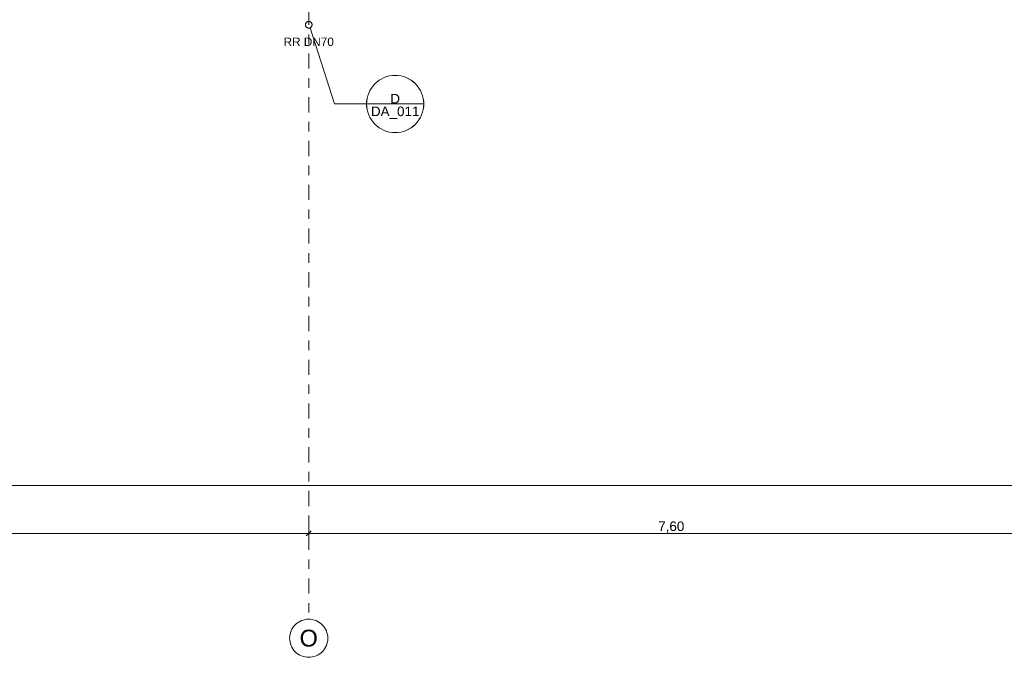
# Model space of a CAD drawing. Header units: metres. Extents: x -180 to 4, y -47 to 4.
# Tile 97 of 256: x -117.65 to -107.33, y -46.57 to -39.89. Entities that reach past the tile are written whole.
import ezdxf

# ---------------------------------------------------------------- set-up
doc = ezdxf.new("R2010")
doc.units = ezdxf.units.M
doc.header["$LTSCALE"] = 0.05
doc.header["$PDMODE"] = 1
doc.header["$PDSIZE"] = -2
doc.linetypes.add('Linienart-53', pattern=[5.291531, 3.175, -1.058062, 0.352704, -0.705764])
doc.layers.get('0').update_dxf_attribs({"lineweight": 25})
for name, color, linetype, lineweight in [('40 -41 Abwasser_Wasser_Gas- 2 Wasser-1', 7, 'Continuous', 15), ('60- 61 allgemeine Ausstattung- 4 Terrassen', 7, 'Continuous', 9), ('70 -71 Achsen- 1 Gebäudeachsen', 7, 'Linienart-53', 18), ('Keine', 7, 'Continuous', 9)]:
    doc.layers.add(name, color=color, linetype=linetype, lineweight=lineweight)
for name, color, linetype, lineweight, true_color in [('70 -72 Beschriftung- 1 Beschriftung allgemein', 7, 'Continuous', 9, 0xff6633), ('70 -72 Beschriftung- 7 Detailverweise', 7, 'Continuous', 9, 0x00dd00), ('70 -76 Bemaßung- 2 Allgemein', 7, 'Continuous', 5, 0x6666cc)]:
    doc.layers.add(name, color=color, linetype=linetype, lineweight=lineweight, true_color=true_color)
doc.styles.add('Arial', font='arial.ttf')
doc.dimstyles.new('k+k_klein', dxfattribs={"dimtxt": 0.075516, "dimasz": 0.05302, "dimexe": 0.05, "dimexo": 0.15, "dimgap": 0.005, "dimtad": 1, "dimdec": 3, "dimtxsty": 'Arial', "dimblk": 'VW_SLASH-2', "dimblk1": 'VW_SLASH-2', "dimblk2": 'VW_SLASH-2', "dimcen": 0, "dimdle": 0.025, "dimadec": 3, "dimazin": 0, "dimtfac": 0.75, "dimtdec": 3, "dimtix": 1, "dimtmove": 0, "dimatfit": 0, "dimldrblk": 'VW_FILLEDARROW', "dimfxl": 0.1, "dimfxlon": 1, "dimfrac": 2, "dimtolj": 1, "dimarcsym": 0})

# ---------------------------------------------------------------- blocks, each defined once
blk = doc.blocks.new('Gruppe-44')
at = {"layer": '70 -72 Beschriftung- 1 Beschriftung allgemein', "insert": (-114.621, -40.073), "char_height": 0.0881, "attachment_point": 2, "line_spacing_factor": 0.969685, "style": 'Arial'}
blk.add_mtext('RR DN70', dxfattribs=at)
at = {"color": 255}
blk.add_wipeout([(-114.651, -39.922), (-114.649, -39.919), (-114.647, -39.916), (-114.645, -39.913), (-114.642, -39.911), (-114.639, -39.909), (-114.636, -39.908), (-114.633, -39.906), (-114.63, -39.905), (-114.627, -39.905), (-114.623, -39.904), (-114.62, -39.904), (-114.616, -39.904), (-114.613, -39.905), (-114.61, -39.906), (-114.607, -39.907), (-114.603, -39.909), (-114.601, -39.911), (-114.598, -39.913), (-114.595, -39.915), (-114.593, -39.918), (-114.591, -39.921), (-114.59, -39.924), (-114.588, -39.927), (-114.587, -39.93), (-114.586, -39.933), (-114.586, -39.937), (-114.586, -39.94), (-114.586, -39.944), (-114.587, -39.947), (-114.588, -39.95), (-114.589, -39.953), (-114.591, -39.957), (-114.593, -39.959), (-114.595, -39.962), (-114.597, -39.965), (-114.6, -39.967), (-114.603, -39.969), (-114.606, -39.97), (-114.609, -39.972), (-114.612, -39.973), (-114.615, -39.974), (-114.619, -39.974), (-114.622, -39.974), (-114.626, -39.974), (-114.629, -39.973), (-114.632, -39.972), (-114.635, -39.971), (-114.638, -39.969), (-114.641, -39.967), (-114.644, -39.965), (-114.647, -39.963), (-114.649, -39.96), (-114.651, -39.958), (-114.652, -39.955), (-114.654, -39.951), (-114.655, -39.948), (-114.656, -39.945), (-114.656, -39.941), (-114.656, -39.938), (-114.656, -39.934), (-114.655, -39.931), (-114.654, -39.928), (-114.653, -39.925)], dxfattribs=at).dxf.layer = '40 -41 Abwasser_Wasser_Gas- 2 Wasser-1'
at = {"layer": '40 -41 Abwasser_Wasser_Gas- 2 Wasser-1', "flags": 128}
blk.add_lwpolyline([(-114.651, -39.922), (-114.649, -39.919), (-114.647, -39.916), (-114.645, -39.913), (-114.642, -39.911), (-114.639, -39.909), (-114.636, -39.908), (-114.633, -39.906), (-114.63, -39.905), (-114.627, -39.905), (-114.623, -39.904), (-114.62, -39.904), (-114.616, -39.904), (-114.613, -39.905), (-114.61, -39.906), (-114.607, -39.907), (-114.603, -39.909), (-114.601, -39.911), (-114.598, -39.913), (-114.595, -39.915), (-114.593, -39.918), (-114.591, -39.921), (-114.59, -39.924), (-114.588, -39.927), (-114.587, -39.93), (-114.586, -39.933), (-114.586, -39.937), (-114.586, -39.94), (-114.586, -39.944), (-114.587, -39.947), (-114.588, -39.95), (-114.589, -39.953), (-114.591, -39.957), (-114.593, -39.959), (-114.595, -39.962), (-114.597, -39.965), (-114.6, -39.967), (-114.603, -39.969), (-114.606, -39.97), (-114.609, -39.972), (-114.612, -39.973), (-114.615, -39.974), (-114.619, -39.974), (-114.622, -39.974), (-114.626, -39.974), (-114.629, -39.973), (-114.632, -39.972), (-114.635, -39.971), (-114.638, -39.969), (-114.641, -39.967), (-114.644, -39.965), (-114.647, -39.963), (-114.649, -39.96), (-114.651, -39.958), (-114.652, -39.955), (-114.654, -39.951), (-114.655, -39.948), (-114.656, -39.945), (-114.656, -39.941), (-114.656, -39.938), (-114.656, -39.934), (-114.655, -39.931), (-114.654, -39.928), (-114.653, -39.925)], close=True, dxfattribs=at)
blk = doc.blocks.new('Gruppe-66')
at = {"layer": '40 -41 Abwasser_Wasser_Gas- 2 Wasser-1', "color": 7}
blk.add_blockref('Gruppe-44', (0, 0), dxfattribs=at)
blk = doc.blocks.new('Gruppe-67')
at = {"layer": '70 -72 Beschriftung- 1 Beschriftung allgemein', "color": 7}
blk.add_blockref('Gruppe-66', (0, 0), dxfattribs=at)
blk = doc.blocks.new('Gruppe-895')
at = {"layer": '70 -72 Beschriftung- 7 Detailverweise'}
blk.add_line((0.935, 0), (0.335, 0), dxfattribs=at)
at = {"layer": '70 -72 Beschriftung- 7 Detailverweise', "flags": 128}
blk.add_lwpolyline([(0.935, 0), (0.934, -0.029), (0.929, -0.059), (0.922, -0.087), (0.912, -0.115), (0.9, -0.141), (0.884, -0.167), (0.867, -0.19), (0.847, -0.212), (0.825, -0.232), (0.802, -0.249), (0.776, -0.265), (0.75, -0.277), (0.722, -0.287), (0.694, -0.294), (0.664, -0.299), (0.635, -0.3), (0.606, -0.299), (0.576, -0.294), (0.548, -0.287), (0.52, -0.277), (0.494, -0.265), (0.468, -0.249), (0.445, -0.232), (0.423, -0.212), (0.403, -0.19), (0.386, -0.167), (0.37, -0.141), (0.358, -0.115), (0.348, -0.087), (0.341, -0.059), (0.336, -0.029), (0.335, 0), (0.336, 0.029), (0.341, 0.059), (0.348, 0.087), (0.358, 0.115), (0.37, 0.141), (0.386, 0.167), (0.403, 0.19), (0.423, 0.212), (0.445, 0.232), (0.468, 0.249), (0.494, 0.265), (0.52, 0.277), (0.548, 0.287), (0.576, 0.294), (0.606, 0.299), (0.635, 0.3), (0.664, 0.299), (0.694, 0.294), (0.722, 0.287), (0.75, 0.277), (0.776, 0.265), (0.802, 0.249), (0.825, 0.232), (0.847, 0.212), (0.867, 0.19), (0.884, 0.167), (0.9, 0.141), (0.912, 0.115), (0.922, 0.087), (0.929, 0.059), (0.934, 0.029)], close=True, dxfattribs=at)
at = {"layer": '70 -72 Beschriftung- 7 Detailverweise'}
blk.add_point((0.635, 0), dxfattribs=at)
at = {"layer": '70 -72 Beschriftung- 7 Detailverweise', "line_spacing_factor": 0.96878, "style": 'Arial'}
for s, insert, char_height, attachment_point in [('D', (0.635, 0.005), 0.101, 8), ('DA_011', (0.635, -0.027), 0.1007, 2)]:
    blk.add_mtext(s, dxfattribs=dict(at, insert=insert, char_height=char_height, attachment_point=attachment_point))
blk = doc.blocks.new('Referenzmarkierung-95')
at = {"layer": '70 -72 Beschriftung- 7 Detailverweise', "transparency": 33554687}
for q in [(-0.257, 0.797), (0.635, 0)]:
    blk.add_line((0, 0), q, dxfattribs=at)
at = {"layer": '70 -72 Beschriftung- 7 Detailverweise', "color": 7, "transparency": 33554687}
blk.add_blockref('Gruppe-895', (0, 0), dxfattribs=at)
blk = doc.blocks.new('Gruppe-1384')
at = {"layer": '70 -72 Beschriftung- 7 Detailverweise', "transparency": 33554687}
for q in [(-114.60648056, -39.9723514), (-113.71485188, -40.76956659)]:
    blk.add_line((-114.34985188, -40.76956659), q, dxfattribs=at)
at = {"layer": '70 -72 Beschriftung- 7 Detailverweise'}
blk.add_line((-113.41485188, -40.76956659), (-114.01485188, -40.76956659), dxfattribs=at)
at = {"layer": '70 -72 Beschriftung- 7 Detailverweise', "flags": 128}
blk.add_lwpolyline([(-113.41485188, -40.76956659), (-113.41629646, -40.79897173), (-113.42061629, -40.82809368), (-113.42776978, -40.85665199), (-113.43768802, -40.88437162), (-113.4502755, -40.91098561), (-113.46541099, -40.93623766), (-113.48294874, -40.95988457), (-113.50271984, -40.98169862), (-113.52453389, -41.00146972), (-113.54818081, -41.01900747), (-113.57343286, -41.03414297), (-113.60004685, -41.04673045), (-113.62776648, -41.05664869), (-113.65632478, -41.06380217), (-113.68544674, -41.06812201), (-113.71485188, -41.06956659), (-113.74425702, -41.06812201), (-113.77337898, -41.06380217), (-113.80193728, -41.05664869), (-113.82965691, -41.04673045), (-113.8562709, -41.03414297), (-113.88152295, -41.01900747), (-113.90516986, -41.00146972), (-113.92698391, -40.98169862), (-113.94675501, -40.95988457), (-113.96429276, -40.93623766), (-113.97942826, -40.91098561), (-113.99201574, -40.88437162), (-114.00193398, -40.85665199), (-114.00908746, -40.82809368), (-114.0134073, -40.79897173), (-114.01485188, -40.76956659), (-114.0134073, -40.74016145), (-114.00908746, -40.71103949), (-114.00193398, -40.68248118), (-113.99201574, -40.65476156), (-113.97942826, -40.62814757), (-113.96429276, -40.60289552), (-113.94675501, -40.5792486), (-113.92698391, -40.55743455), (-113.90516986, -40.53766345), (-113.88152295, -40.5201257), (-113.8562709, -40.50499021), (-113.82965691, -40.49240273), (-113.80193728, -40.48248449), (-113.77337898, -40.475331), (-113.74425702, -40.47101117), (-113.71485188, -40.46956659), (-113.68544674, -40.47101117), (-113.65632478, -40.475331), (-113.62776648, -40.48248449), (-113.60004685, -40.49240273), (-113.57343286, -40.50499021), (-113.54818081, -40.5201257), (-113.52453389, -40.53766345), (-113.50271984, -40.55743455), (-113.48294874, -40.5792486), (-113.46541099, -40.60289552), (-113.4502755, -40.62814757), (-113.43768802, -40.65476156), (-113.42776978, -40.68248118), (-113.42061629, -40.71103949), (-113.41629646, -40.74016145)], close=True, dxfattribs=at)
at = {"layer": '70 -72 Beschriftung- 7 Detailverweise'}
blk.add_point((-113.71485188, -40.76956659), dxfattribs=at)
blk.add_blockref('Referenzmarkierung-95', (-114.34985188, -40.76956659), dxfattribs=at)
at = {"layer": '70 -72 Beschriftung- 7 Detailverweise', "line_spacing_factor": 0.96878, "style": 'Arial'}
for s, insert, char_height, attachment_point in [('D', (-113.71485188, -40.76498048), 0.10068866, 8), ('DA_011', (-113.71485188, -40.79623071), 0.100688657, 2)]:
    blk.add_mtext(s, dxfattribs=dict(at, insert=insert, char_height=char_height, attachment_point=attachment_point))
blk = doc.blocks.new('_Dach_2D (2D)')
at = {"layer": '70 -72 Beschriftung- 1 Beschriftung allgemein', "color": 7}
blk.add_blockref('Gruppe-67', (0, 0), dxfattribs=at)
at = {"layer": '60- 61 allgemeine Ausstattung- 4 Terrassen', "color": 7}
blk.add_blockref('Gruppe-1384', (0, 0), dxfattribs=at)
blk = doc.blocks.new('VW_SLASH-2')
at = {"color": 0, "linetype": 'ByBlock', "lineweight": -2, "transparency": 16777216}
blk.add_line((0.47, 0), (-1, 0), dxfattribs=at)
at = {"color": 0, "lineweight": 5, "transparency": 16777216, "flags": 128}
blk.add_lwpolyline([(0.5, 0.5), (-0.5, -0.5)], dxfattribs=at)
blk = doc.blocks.new('*D2215')
at = {"layer": '70 -76 Bemaßung- 2 Allgemein', "color": 0, "lineweight": -2}
for p, q in [((-122.221, -45.172), (-122.221, -45.322)), ((-114.621, -45.172), (-114.621, -45.322)), ((-114.674, -45.272), (-122.168, -45.272))]:
    blk.add_line(p, q, dxfattribs=at)
at = {"layer": 'Defpoints', "color": 0}
for p in [(-122.221, -42.294), (-114.621, -42.294), (-122.221, -45.272)]:
    blk.add_point(p, dxfattribs=at)
at = {"layer": '70 -76 Bemaßung- 2 Allgemein', "color": 0, "lineweight": -2, "xscale": 0.05302001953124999, "yscale": 0.05302001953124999, "zscale": 0.05302001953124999, "rotation": 180}
blk.add_blockref('VW_SLASH-2', (-122.221, -45.272), dxfattribs=at)
at = {"layer": '70 -76 Bemaßung- 2 Allgemein', "color": 0, "lineweight": -2, "xscale": 0.05302001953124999, "yscale": 0.05302001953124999, "zscale": 0.05302001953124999}
blk.add_blockref('VW_SLASH-2', (-114.621, -45.272), dxfattribs=at)
at = {"layer": '70 -76 Bemaßung- 2 Allgemein', "color": 0, "insert": (-118.421, -45.207), "char_height": 0.1007, "attachment_point": 5, "style": 'Arial'}
blk.add_mtext('\\A1;7,60', dxfattribs=at)
blk = doc.blocks.new('VW_FILLEDARROW')
at = {"linetype": 'Continuous', "lineweight": 0, "transparency": 16777216}
blk.add_hatch(color=0, dxfattribs=at).paths.add_polyline_path([(-2.83, 0.76), (0, 0), (-2.83, -0.76)])
at = {"color": 0, "lineweight": 5, "transparency": 16777216, "flags": 128}
blk.add_lwpolyline([(-2.83, 0.76), (0, 0), (-2.83, -0.76)], close=True, dxfattribs=at)
blk = doc.blocks.new('*D2216')
at = {"layer": '70 -76 Bemaßung- 2 Allgemein', "color": 0, "lineweight": -2}
for p, q in [((-114.621, -45.172), (-114.621, -45.322)), ((-107.021, -45.172), (-107.021, -45.322)), ((-107.074, -45.272), (-114.568, -45.272))]:
    blk.add_line(p, q, dxfattribs=at)
at = {"layer": 'Defpoints', "color": 0}
for p in [(-114.621, -42.294), (-107.021, -42.294), (-114.621, -45.272)]:
    blk.add_point(p, dxfattribs=at)
at = {"layer": '70 -76 Bemaßung- 2 Allgemein', "color": 0, "lineweight": -2, "xscale": 0.05302001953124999, "yscale": 0.05302001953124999, "zscale": 0.05302001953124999, "rotation": 180}
blk.add_blockref('VW_SLASH-2', (-114.621, -45.272), dxfattribs=at)
at = {"layer": '70 -76 Bemaßung- 2 Allgemein', "color": 0, "lineweight": -2, "xscale": 0.05302001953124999, "yscale": 0.05302001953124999, "zscale": 0.05302001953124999}
blk.add_blockref('VW_SLASH-2', (-107.021, -45.272), dxfattribs=at)
at = {"layer": '70 -76 Bemaßung- 2 Allgemein', "color": 0, "insert": (-110.821, -45.207), "char_height": 0.1007, "attachment_point": 5, "style": 'Arial'}
blk.add_mtext('\\A1;7,60', dxfattribs=at)
blk = doc.blocks.new('*D2263')
at = {"layer": '70 -76 Bemaßung- 2 Allgemein', "color": 0, "lineweight": -2}
for p, q in [((-159.624, -44.672), (-159.624, -44.822)), ((-100.018, -44.672), (-100.018, -44.822)), ((-100.071, -44.772), (-159.571, -44.772))]:
    blk.add_line(p, q, dxfattribs=at)
at = {"layer": 'Defpoints', "color": 0}
for p in [(-159.624, -11.657), (-100.018, -31.157), (-159.624, -44.772)]:
    blk.add_point(p, dxfattribs=at)
at = {"layer": '70 -76 Bemaßung- 2 Allgemein', "color": 0, "lineweight": -2, "xscale": 0.05302001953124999, "yscale": 0.05302001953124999, "zscale": 0.05302001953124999, "rotation": 180}
blk.add_blockref('VW_SLASH-2', (-159.624, -44.772), dxfattribs=at)
at = {"layer": '70 -76 Bemaßung- 2 Allgemein', "color": 0, "lineweight": -2, "xscale": 0.05302001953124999, "yscale": 0.05302001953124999, "zscale": 0.05302001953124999}
blk.add_blockref('VW_SLASH-2', (-100.018, -44.772), dxfattribs=at)
at = {"layer": '70 -76 Bemaßung- 2 Allgemein', "color": 0, "insert": (-129.821, -44.689), "char_height": 0.10069, "attachment_point": 5, "style": 'Arial'}
blk.add_mtext('\\A1;59,60\\S6^ ;', dxfattribs=at)
blk = doc.blocks.new('_Achsen (3D)')
at = {"layer": '70 -71 Achsen- 1 Gebäudeachsen', "transparency": 33554687}
blk.add_line((-114.621, 3.8), (-114.621, -46.172), dxfattribs=at)
at = {"color": 255, "transparency": 33554687}
blk.add_wipeout([(-114.621, -46.172), (-114.601, -46.173), (-114.582, -46.176), (-114.563, -46.181), (-114.544, -46.187), (-114.527, -46.196), (-114.51, -46.206), (-114.494, -46.217), (-114.48, -46.231), (-114.466, -46.245), (-114.455, -46.261), (-114.445, -46.278), (-114.436, -46.296), (-114.43, -46.314), (-114.425, -46.333), (-114.422, -46.352), (-114.421, -46.372), (-114.422, -46.392), (-114.425, -46.411), (-114.43, -46.43), (-114.436, -46.449), (-114.445, -46.466), (-114.455, -46.483), (-114.466, -46.499), (-114.48, -46.513), (-114.494, -46.527), (-114.51, -46.538), (-114.527, -46.548), (-114.544, -46.557), (-114.563, -46.563), (-114.582, -46.568), (-114.601, -46.571), (-114.621, -46.572), (-114.641, -46.571), (-114.66, -46.568), (-114.679, -46.563), (-114.698, -46.557), (-114.715, -46.548), (-114.732, -46.538), (-114.748, -46.527), (-114.762, -46.513), (-114.776, -46.499), (-114.787, -46.483), (-114.797, -46.466), (-114.806, -46.449), (-114.812, -46.43), (-114.817, -46.411), (-114.82, -46.392), (-114.821, -46.372), (-114.82, -46.352), (-114.817, -46.333), (-114.812, -46.314), (-114.806, -46.296), (-114.797, -46.278), (-114.787, -46.261), (-114.776, -46.245), (-114.762, -46.231), (-114.748, -46.217), (-114.732, -46.206), (-114.715, -46.196), (-114.698, -46.187), (-114.679, -46.181), (-114.66, -46.176), (-114.641, -46.173)], dxfattribs=at).dxf.layer = 'Keine'
at = {"layer": 'Keine', "transparency": 33554687, "flags": 128}
blk.add_lwpolyline([(-114.621, -46.172), (-114.601, -46.173), (-114.582, -46.176), (-114.563, -46.181), (-114.544, -46.187), (-114.527, -46.196), (-114.51, -46.206), (-114.494, -46.217), (-114.48, -46.231), (-114.466, -46.245), (-114.455, -46.261), (-114.445, -46.278), (-114.436, -46.296), (-114.43, -46.314), (-114.425, -46.333), (-114.422, -46.352), (-114.421, -46.372), (-114.422, -46.392), (-114.425, -46.411), (-114.43, -46.43), (-114.436, -46.449), (-114.445, -46.466), (-114.455, -46.483), (-114.466, -46.499), (-114.48, -46.513), (-114.494, -46.527), (-114.51, -46.538), (-114.527, -46.548), (-114.544, -46.557), (-114.563, -46.563), (-114.582, -46.568), (-114.601, -46.571), (-114.621, -46.572), (-114.641, -46.571), (-114.66, -46.568), (-114.679, -46.563), (-114.698, -46.557), (-114.715, -46.548), (-114.732, -46.538), (-114.748, -46.527), (-114.762, -46.513), (-114.776, -46.499), (-114.787, -46.483), (-114.797, -46.466), (-114.806, -46.449), (-114.812, -46.43), (-114.817, -46.411), (-114.82, -46.392), (-114.821, -46.372), (-114.82, -46.352), (-114.817, -46.333), (-114.812, -46.314), (-114.806, -46.296), (-114.797, -46.278), (-114.787, -46.261), (-114.776, -46.245), (-114.762, -46.231), (-114.748, -46.217), (-114.732, -46.206), (-114.715, -46.196), (-114.698, -46.187), (-114.679, -46.181), (-114.66, -46.176), (-114.641, -46.173)], close=True, dxfattribs=at)
at = {"layer": 'Keine', "transparency": 33554687, "insert": (-114.621, -46.372), "char_height": 0.176, "attachment_point": 5, "line_spacing_factor": 0.970891, "style": 'Arial'}
blk.add_mtext('O', dxfattribs=at)
blk = doc.blocks.new('Gruppe-1910')
at = {"layer": '70 -76 Bemaßung- 2 Allgemein'}
for p1, p2, picture, middle in [((-114.62099996, -42.29404198), (-122.22099996, -42.29404198), '*D2215', (-118.42099996, -45.20657844)), ((-107.02099996, -42.29404198), (-114.62099996, -42.29404198), '*D2216', (-110.82099996, -45.20657844))]:
    dim = blk.add_aligned_dim(p1=p1, p2=p2, distance=2.978, text='7,60', dimstyle='k+k_klein', override={"dimtxt": 0.100689, "dimgap": 0.005, "dimdec": 8, "dimpost": '<>', "dimtxsty": 'Arial', "dimtmove": 2}, dxfattribs=at)
    dim.commit()
    dim.dimension.update_dxf_attribs({"geometry": picture, "text_midpoint": middle})
blk = doc.blocks.new('Gruppe-1914')
at = {"layer": '70 -76 Bemaßung- 2 Allgemein'}
dim = blk.add_linear_dim(base=(-159.62399996, -44.77204198), p1=(-100.01799996, -31.15704198), p2=(-159.62399996, -11.65704198), text='59,60\\S6^ ;', dimstyle='k+k_klein', override={"dimtxt": 0.100689, "dimgap": 0.005, "dimdec": 8, "dimpost": '<>', "dimtxsty": 'Arial', "dimtmove": 2}, dxfattribs=at)
dim.commit()
dim.dimension.update_dxf_attribs({"geometry": '*D2263', "text_midpoint": (-129.82099996, -44.68894115)})
blk = doc.blocks.new('_Dach_2D Bemaßung_ Beschriftung (2D)')
at = {"layer": '70 -76 Bemaßung- 2 Allgemein'}
for name in ['Gruppe-1914', 'Gruppe-1910']:
    blk.add_blockref(name, (0, 0), dxfattribs=at)

msp = doc.modelspace()

# ---------------------------------------------------------------- block references
at = {"layer": 'Keine', "color": 1}
msp.add_blockref('_Dach_2D (2D)', (0, 0), dxfattribs=at)

# ---------------------------------------------------------------- next in the draw order: block references
msp.add_blockref('_Dach_2D Bemaßung_ Beschriftung (2D)', (0, 0), dxfattribs=at)

# ---------------------------------------------------------------- next in the draw order: block references
msp.add_blockref('_Achsen (3D)', (0, 0), dxfattribs=at)

doc.saveas('drawing.dxf')
